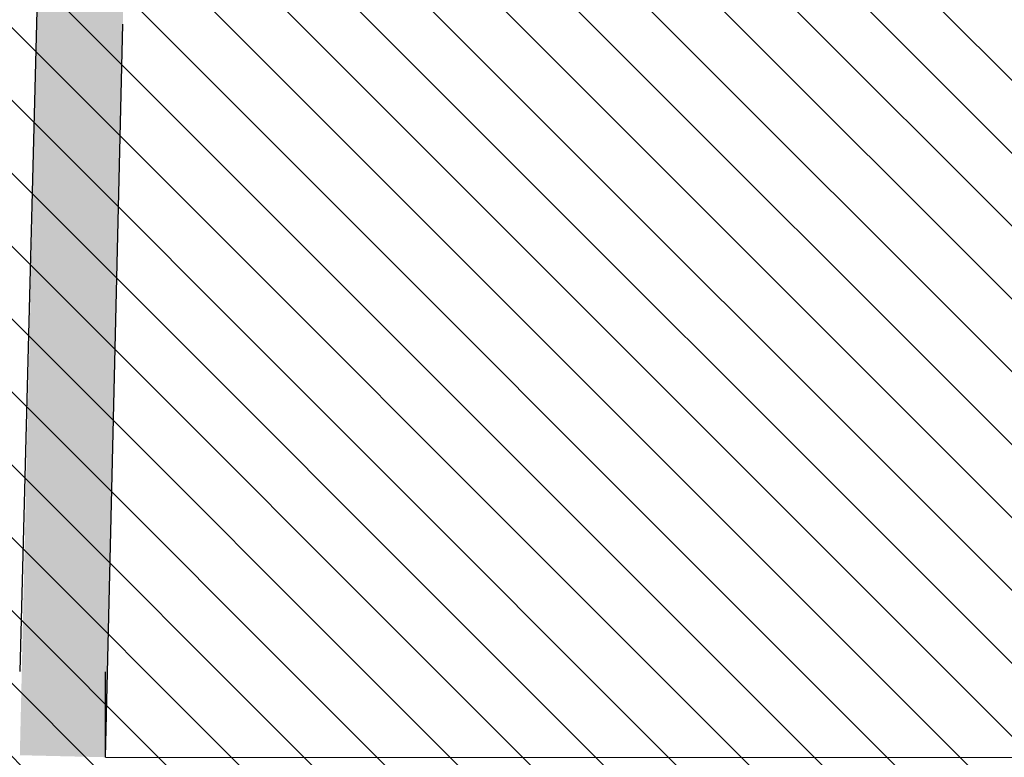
# Model space of a CAD drawing. Header units: millimetres. Extents: x -40276 to 214973, y -147941 to 35228.
# Tile 151 of 256: x -7467 to -5747, y 1051 to 2339. Entities that reach past the tile are written whole.
import ezdxf

# ---------------------------------------------------------------- set-up
doc = ezdxf.new("R2010")
doc.units = ezdxf.units.MM
doc.header["$MEASUREMENT"] = 0
for name, color, linetype in [('1._POHLED ZÁPADNÍ_2_0_plochy', 7, 'Continuous'), ('1._POHLED ZÁPADNÍ_2_2D prvky - obecné', 7, 'Continuous'), ('1._POHLED ZÁPADNÍ_2_Konstrukce - nosné', 7, 'Continuous'), ('1._POHLED ZÁPADNÍ_2_Výplně – Řezové', 7, 'Continuous')]:
    doc.layers.add(name, color=color, linetype=linetype)

msp = doc.modelspace()

# ---------------------------------------------------------------- hatches: boundary and pattern name
at = {"layer": '1._POHLED ZÁPADNÍ_2_0_plochy', "linetype": 'Continuous', "lineweight": 20, "true_color": 0xffaaaa}
h = msp.add_hatch(dxfattribs=at)
h.set_pattern_fill('Izolační_tvárnice_0002', color=21, style=0, pattern_type=2)
h.set_pattern_definition([(315, (-10360.18, 9405.31), (63.6396, 63.6396), [])])
h.paths.add_polyline_path([(-10906.3, 18690.2), (-10970.7, 9084.1), (-20311.4, 10009.9), (-20479.4, 269.7), (-242.3, 419.8), (-238.4, 17796)])
at = {"layer": '1._POHLED ZÁPADNÍ_2_Výplně – Řezové', "linetype": 'Continuous', "lineweight": 13}
msp.add_hatch(color=254, dxfattribs=at).paths.add_polyline_path([(-7466.4, 1054.6), (-7316.5, 1051.1), (-7275.9, 2782.2), (-7425.9, 2785.7)])

# ---------------------------------------------------------------- linework, layer by layer
at = {"layer": '1._POHLED ZÁPADNÍ_2_2D prvky - obecné', "color": 7, "linetype": 'Continuous', "lineweight": 25}
for q in [(-7316.5, 1200.1), (-5693, 1050.9)]:
    msp.add_line((-7316.5, 1051.1), q, dxfattribs=at)
at = {"layer": '1._POHLED ZÁPADNÍ_2_Konstrukce - nosné', "color": 7, "linetype": 'Continuous', "lineweight": 25, "flags": 128}
for points in [[(-7425.9, 2785.7), (-7466.4, 1201.1)], [(-7316.5, 1051.1), (-7286.5, 2331.6)]]:
    msp.add_lwpolyline(points, dxfattribs=at)

doc.saveas('drawing.dxf')
